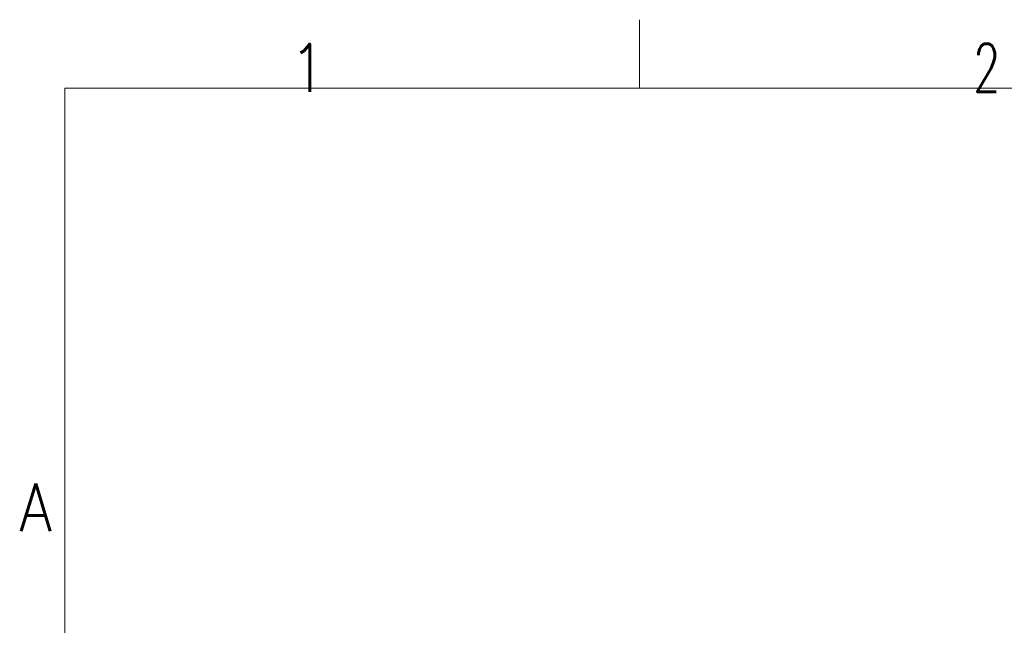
# Model space of a CAD drawing. Header units: inches. Extents: x 0 to 20790, y -12 to 14700.
# Tile 104 of 256: x 59 to 2578, y 13150 to 14700. Entities that reach past the tile are written whole.
import ezdxf

# ---------------------------------------------------------------- set-up
doc = ezdxf.new("R2010")
doc.units = ezdxf.units.IN
doc.layers.add('210', color=7, linetype='Continuous', true_color=0xffffff)
doc.styles.add('latin_extended', font='simplex.shx')

msp = doc.modelspace()

# ---------------------------------------------------------------- linework, layer by layer
at = {"layer": '210', "color": 7, "linetype": 'Continuous', "lineweight": 18}
for p, q in [((1645, 14525), (1645, 14700)), ((175, 175), (175, 14525)), ((175, 14525), (20615, 14525))]:
    msp.add_line(p, q, dxfattribs=at)

# ---------------------------------------------------------------- texts
at = {"layer": '210', "color": 211, "linetype": 'Continuous', "lineweight": 18, "char_height": 122.5, "attachment_point": 7, "line_spacing_factor": 0.963855, "style": 'latin_extended'}
for s, insert in [('\\W0.9188;1', (748.412, 14515.64)), ('\\W0.6563;2', (2498.412, 14515.64)), ('\\W0.8818;A', (58.721, 13390.689))]:
    msp.add_mtext(s, dxfattribs=dict(at, insert=insert))

doc.saveas('drawing.dxf')
